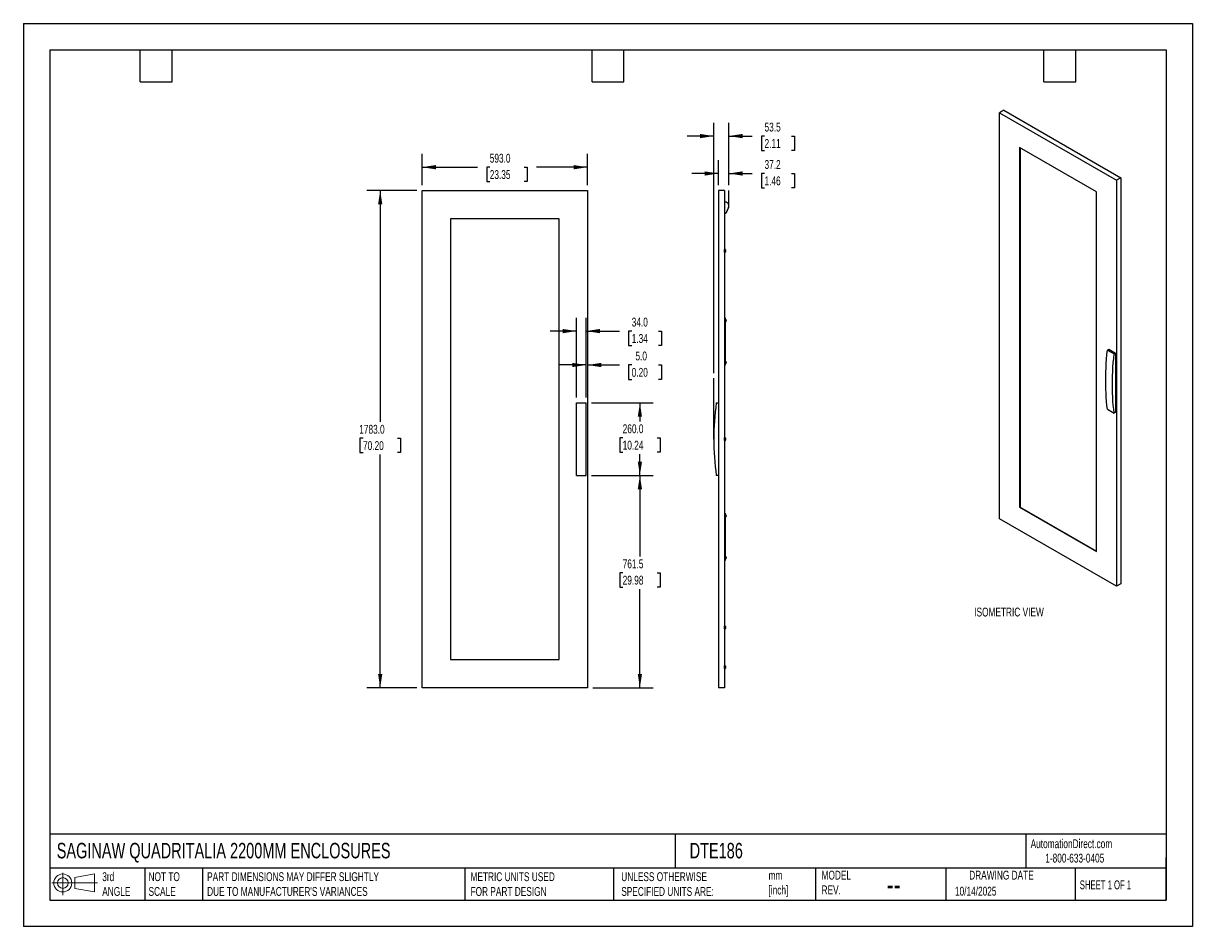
# Model space of a CAD drawing. Header units: millimetres. Extents: x 0 to 4191, y 0 to 3239.
import ezdxf

# ---------------------------------------------------------------- set-up
doc = ezdxf.new("R2010")
doc.units = ezdxf.units.MM
doc.header["$LTSCALE"] = 15
doc.layers.add('DIMENSIONS', color=140, linetype='Continuous', lineweight=25)
doc.layers.add('TEXT', color=140, linetype='Continuous', lineweight=25)
doc.styles.add('SLDTEXTSTYLE0', font='TXT', dxfattribs={"width": 0.7})
doc.styles.add('SLDTEXTSTYLE1', font='TXT', dxfattribs={"width": 0.65})
doc.dimstyles.new('SLDDIMSTYLE0', dxfattribs={"dimtxt": 32.370117, "dimasz": 49.53, "dimexe": 0, "dimexo": 0.0625, "dimgap": 8.092529, "dimtad": 0, "dimtih": 1, "dimtoh": 1, "dimdec": 1, "dimrnd": 1e-09, "dimzin": 4, "dimdsep": 46, "dimtxsty": 'SLDTEXTSTYLE0', "dimsah": 1, "dimcen": 0.09, "dimadec": 0, "dimazin": 1, "dimtfac": 1, "dimtdec": 1, "dimtofl": 0, "dimtmove": 0, "dimatfit": 3, "dimfxl": 0, "dimfrac": 2, "dimtolj": 1, "dimtzin": 12, "dimarcsym": 0})
doc.dimstyles.new('SLDDIMSTYLE1', dxfattribs={"dimtxt": 32.370117, "dimasz": 49.53, "dimexe": 0, "dimexo": 0.0625, "dimgap": 8.092529, "dimtad": 0, "dimtih": 1, "dimtoh": 1, "dimdec": 1, "dimrnd": 1e-09, "dimzin": 4, "dimdsep": 46, "dimtxsty": 'SLDTEXTSTYLE0', "dimsah": 1, "dimcen": 0.09, "dimadec": 0, "dimazin": 1, "dimtfac": 1, "dimtdec": 1, "dimtmove": 0, "dimatfit": 0, "dimfxl": 0, "dimfrac": 2, "dimtolj": 1, "dimtzin": 12, "dimarcsym": 0})
doc.dimstyles.new('SLDDIMSTYLE2', dxfattribs={"dimtxt": 32.370117, "dimasz": 49.53, "dimexe": 0, "dimexo": 0.0625, "dimgap": 8.092529, "dimtad": 0, "dimtih": 1, "dimtoh": 1, "dimdec": 1, "dimrnd": 1e-09, "dimzin": 12, "dimdsep": 46, "dimtxsty": 'SLDTEXTSTYLE0', "dimsah": 1, "dimcen": 0.09, "dimadec": 0, "dimazin": 3, "dimtfac": 1, "dimtdec": 1, "dimtofl": 0, "dimtmove": 0, "dimatfit": 3, "dimfxl": 0, "dimfrac": 2, "dimtolj": 1, "dimtzin": 12, "dimarcsym": 0})
doc.dimstyles.new('SLDDIMSTYLE3', dxfattribs={"dimtxt": 32.370117, "dimasz": 49.53, "dimexe": 0, "dimexo": 0.0625, "dimgap": 8.092529, "dimtad": 0, "dimtih": 1, "dimtoh": 1, "dimdec": 1, "dimrnd": 1e-09, "dimzin": 12, "dimdsep": 46, "dimtxsty": 'SLDTEXTSTYLE0', "dimsah": 1, "dimcen": 0.09, "dimadec": 0, "dimazin": 3, "dimtfac": 1, "dimtdec": 1, "dimtmove": 0, "dimatfit": 0, "dimfxl": 0, "dimfrac": 2, "dimtolj": 1, "dimtzin": 12, "dimarcsym": 0})

# ---------------------------------------------------------------- blocks, each defined once
blk = doc.blocks.new('Block11')
at = {"color": 7, "linetype": 'Continuous', "lineweight": 18}
for p, q in [((0, 43.2), (163.1, 43.2)), ((38.8, 79.7), (38.8, 0)), ((82.2, 62.5), (152.6, 75.5)), ((82.2, 23.9), (82.2, 62.5)), ((152.6, 75.5), (152.6, 11)), ((82.2, 23.9), (152.6, 11))]:
    blk.add_line(p, q, dxfattribs=at)
for radius in [32.3, 19.3]:
    blk.add_circle((38.8, 43.2), radius, dxfattribs=at)
blk = doc.blocks.new('Block12')
at = {"color": 7, "linetype": 'Continuous'}
blk.add_blockref('Block11', (0, 0), dxfattribs=at)
blk = doc.blocks.new('_D')
at = {"layer": 'DIMENSIONS'}
for p, q in [((1429, 2658.3), (1429, 2770.5)), ((2022, 2658.3), (2022, 2770.5)), ((1429, 2722.9), (1627.8, 2722.9)), ((1671.7, 2722.9), (1660.8, 2722.9)), ((1660.8, 2722.9), (1660.8, 2671.4)), ((1794.8, 2722.9), (1805.7, 2722.9)), ((1805.7, 2722.9), (1805.7, 2671.4)), ((2022, 2722.9), (1838.7, 2722.9)), ((1660.8, 2671.4), (1671.7, 2671.4)), ((1805.7, 2671.4), (1794.8, 2671.4))]:
    blk.add_line(p, q, dxfattribs=at)
for points in [[(1429, 2722.9), (1478.5, 2715.2), (1478.5, 2730.5)], [(2022, 2722.9), (1972.5, 2730.5), (1972.5, 2715.2)]]:
    blk.add_solid(points, dxfattribs=at)
at = {"layer": 'DIMENSIONS', "char_height": 31.75, "attachment_point": 1, "style": 'SLDTEXTSTYLE0'}
for s, insert in [('593.0', (1671.7, 2771)), ('23.35', (1671.7, 2712.3))]:
    blk.add_mtext(s, dxfattribs=dict(at, insert=insert))
blk = doc.blocks.new('_D_1')
at = {"layer": 'DIMENSIONS'}
for p, q in [((1410, 2639.3), (1231.4, 2639.3)), ((1279, 2639.3), (1279, 1809.7)), ((1217.5, 1751), (1206.6, 1751)), ((1206.6, 1751), (1206.6, 1699.5)), ((1340.6, 1751), (1351.4, 1751)), ((1351.4, 1751), (1351.4, 1699.5)), ((1206.6, 1699.5), (1217.5, 1699.5)), ((1279, 856.3), (1279, 1692.3)), ((1351.4, 1699.5), (1340.6, 1699.5)), ((1410, 856.3), (1231.4, 856.3))]:
    blk.add_line(p, q, dxfattribs=at)
for points in [[(1279, 2639.3), (1271.4, 2589.8), (1286.6, 2589.8)], [(1279, 856.3), (1286.6, 905.8), (1271.4, 905.8)]]:
    blk.add_solid(points, dxfattribs=at)
at = {"layer": 'DIMENSIONS', "char_height": 31.75, "attachment_point": 1, "style": 'SLDTEXTSTYLE0'}
for s, insert in [('1783.0', (1204, 1799.1)), ('70.20', (1217.5, 1740.5))]:
    blk.add_mtext(s, dxfattribs=dict(at, insert=insert))
blk = doc.blocks.new('_D_2')
at = {"layer": 'DIMENSIONS'}
for p, q in [((2017, 1896.8), (2017, 2061.3)), ((2017, 2013.7), (1921.8, 2013.7)), ((2022, 2013.7), (2136.6, 2013.7)), ((2180.5, 2013.7), (2169.6, 2013.7)), ((2169.6, 2013.7), (2169.6, 1962.2)), ((2276.7, 2013.7), (2287.5, 2013.7)), ((2287.5, 2013.7), (2287.5, 1962.2)), ((2169.6, 1962.2), (2180.5, 1962.2)), ((2287.5, 1962.2), (2276.7, 1962.2))]:
    blk.add_line(p, q, dxfattribs=at)
for points in [[(2017, 2013.7), (1967.5, 2021.3), (1967.5, 2006.1)], [(2022, 2013.7), (2071.5, 2006.1), (2071.5, 2021.3)]]:
    blk.add_solid(points, dxfattribs=at)
at = {"layer": 'DIMENSIONS', "char_height": 31.75, "attachment_point": 1, "style": 'SLDTEXTSTYLE0'}
for s, insert in [('5.0', (2193.9, 2061.9)), ('0.20', (2180.5, 2003.2))]:
    blk.add_mtext(s, dxfattribs=dict(at, insert=insert))
blk = doc.blocks.new('_D_3')
at = {"layer": 'DIMENSIONS'}
for p, q in [((1983, 1896.8), (1983, 2182.9)), ((2017, 1896.8), (2017, 2182.9)), ((1983, 2135.3), (1887.8, 2135.3)), ((2017, 2135.3), (2136.6, 2135.3)), ((2180.5, 2135.3), (2169.6, 2135.3)), ((2169.6, 2135.3), (2169.6, 2083.8)), ((2276.7, 2135.3), (2287.5, 2135.3)), ((2287.5, 2135.3), (2287.5, 2083.8)), ((2169.6, 2083.8), (2180.5, 2083.8)), ((2287.5, 2083.8), (2276.7, 2083.8))]:
    blk.add_line(p, q, dxfattribs=at)
for points in [[(1983, 2135.3), (1933.5, 2142.9), (1933.5, 2127.6)], [(2017, 2135.3), (2066.5, 2127.6), (2066.5, 2142.9)]]:
    blk.add_solid(points, dxfattribs=at)
at = {"layer": 'DIMENSIONS', "char_height": 31.75, "attachment_point": 1, "style": 'SLDTEXTSTYLE0'}
for s, insert in [('34.0', (2180.5, 2183.4)), ('1.34', (2180.5, 2124.7))]:
    blk.add_mtext(s, dxfattribs=dict(at, insert=insert))
blk = doc.blocks.new('_D_4')
at = {"layer": 'DIMENSIONS'}
for p, q in [((2036.1, 1877.8), (2257.4, 1877.8)), ((2209.8, 1877.8), (2209.8, 1811.4)), ((2148.2, 1752.7), (2137.4, 1752.7)), ((2137.4, 1752.7), (2137.4, 1701.2)), ((2271.4, 1752.7), (2282.2, 1752.7)), ((2282.2, 1752.7), (2282.2, 1701.2)), ((2137.4, 1701.2), (2148.2, 1701.2)), ((2209.8, 1617.8), (2209.8, 1694)), ((2282.2, 1701.2), (2271.4, 1701.2)), ((2036.1, 1617.8), (2257.4, 1617.8))]:
    blk.add_line(p, q, dxfattribs=at)
for points in [[(2209.8, 1877.8), (2202.2, 1828.3), (2217.4, 1828.3)], [(2209.8, 1617.8), (2217.4, 1667.3), (2202.2, 1667.3)]]:
    blk.add_solid(points, dxfattribs=at)
at = {"layer": 'DIMENSIONS', "char_height": 31.75, "attachment_point": 1, "style": 'SLDTEXTSTYLE0'}
for s, insert in [('260.0', (2148.2, 1800.9)), ('10.24', (2148.2, 1742.2))]:
    blk.add_mtext(s, dxfattribs=dict(at, insert=insert))
blk = doc.blocks.new('_D_5')
at = {"layer": 'DIMENSIONS'}
for p, q in [((2036.1, 1617.8), (2257.4, 1617.8)), ((2209.8, 1617.8), (2209.8, 1327.2)), ((2148.2, 1268.5), (2137.4, 1268.5)), ((2137.4, 1268.5), (2137.4, 1217.1)), ((2271.4, 1268.5), (2282.2, 1268.5)), ((2282.2, 1268.5), (2282.2, 1217.1)), ((2137.4, 1217.1), (2148.2, 1217.1)), ((2282.2, 1217.1), (2271.4, 1217.1)), ((2209.8, 856.3), (2209.8, 1209.8)), ((2041.1, 856.3), (2257.4, 856.3))]:
    blk.add_line(p, q, dxfattribs=at)
for points in [[(2209.8, 1617.8), (2202.2, 1568.3), (2217.4, 1568.3)], [(2209.8, 856.3), (2217.4, 905.8), (2202.2, 905.8)]]:
    blk.add_solid(points, dxfattribs=at)
at = {"layer": 'DIMENSIONS', "char_height": 31.75, "attachment_point": 1, "style": 'SLDTEXTSTYLE0'}
for s, insert in [('761.5', (2148.2, 1316.7)), ('29.98', (2148.2, 1258))]:
    blk.add_mtext(s, dxfattribs=dict(at, insert=insert))
blk = doc.blocks.new('_D_6')
at = {"layer": 'DIMENSIONS'}
for p, q in [((2474.9, 1985), (2474.9, 2882.1)), ((2528.4, 2658.3), (2528.4, 2882.1)), ((2474.9, 2834.5), (2379.6, 2834.5)), ((2528.4, 2834.5), (2612.7, 2834.5)), ((2656.6, 2834.5), (2645.7, 2834.5)), ((2645.7, 2834.5), (2645.7, 2783)), ((2752.8, 2834.5), (2763.6, 2834.5)), ((2763.6, 2834.5), (2763.6, 2783)), ((2645.7, 2783), (2656.6, 2783)), ((2763.6, 2783), (2752.8, 2783))]:
    blk.add_line(p, q, dxfattribs=at)
for points in [[(2474.9, 2834.5), (2425.4, 2842.1), (2425.4, 2826.8)], [(2528.4, 2834.5), (2577.9, 2826.8), (2577.9, 2842.1)]]:
    blk.add_solid(points, dxfattribs=at)
at = {"layer": 'DIMENSIONS', "char_height": 31.75, "attachment_point": 1, "style": 'SLDTEXTSTYLE0'}
for s, insert in [('53.5', (2656.6, 2882.6)), ('2.11', (2656.6, 2823.9))]:
    blk.add_mtext(s, dxfattribs=dict(at, insert=insert))
blk = doc.blocks.new('_D_7')
at = {"layer": 'DIMENSIONS'}
for p, q in [((2491.2, 2658.3), (2491.2, 2747.9)), ((2528.4, 2658.3), (2528.4, 2747.9)), ((2491.2, 2700.3), (2396, 2700.3)), ((2528.4, 2700.3), (2612.7, 2700.3)), ((2656.6, 2700.3), (2645.7, 2700.3)), ((2645.7, 2700.3), (2645.7, 2648.9)), ((2752.8, 2700.3), (2763.6, 2700.3)), ((2763.6, 2700.3), (2763.6, 2648.9)), ((2645.7, 2648.9), (2656.6, 2648.9)), ((2763.6, 2648.9), (2752.8, 2648.9))]:
    blk.add_line(p, q, dxfattribs=at)
for points in [[(2491.2, 2700.3), (2441.7, 2707.9), (2441.7, 2692.7)], [(2528.4, 2700.3), (2577.9, 2692.7), (2577.9, 2707.9)]]:
    blk.add_solid(points, dxfattribs=at)
at = {"layer": 'DIMENSIONS', "char_height": 31.75, "attachment_point": 1, "style": 'SLDTEXTSTYLE0'}
for s, insert in [('37.2', (2656.6, 2748.5)), ('1.46', (2656.6, 2689.8))]:
    blk.add_mtext(s, dxfattribs=dict(at, insert=insert))

msp = doc.modelspace()

# ---------------------------------------------------------------- linework, layer by layer
at = {"color": 7, "linetype": 'Continuous'}
for p, q in [((0.04, 3238.54), (0.04, 0.04)), ((0.04, 3238.54), (4191.04, 3238.54)), ((4191.04, 3238.54), (4191.04, 0.04)), ((4191.04, 0.04), (0.04, 0.04))]:
    msp.add_line(p, q, dxfattribs=at)
for p, q in [((3514.84, 2927.15), (3499.28, 2918.17)), ((3499.28, 1462.28), (3499.28, 2918.17)), ((3499.28, 2918.17), (3918.6, 2676.11)), ((3514.84, 2927.15), (3934.16, 2685.09)), ((3846.83, 2634.66), (3571.06, 2793.86)), ((3571.06, 2793.86), (3571.06, 1503.73)), ((3572.47, 2793.05), (3572.47, 1504.54)), ((3934.16, 2685.09), (3918.6, 2676.11)), ((3934.16, 2685.09), (3934.16, 1229.2)), ((3918.6, 2676.11), (3918.6, 1220.22)), ((1429.01, 856.29), (1429.01, 2639.29)), ((1429.01, 2639.29), (2022.01, 2639.29)), ((2022.01, 2639.29), (2022.01, 856.29)), ((2491.21, 2639.29), (2491.21, 856.29)), ((2513.21, 2639.29), (2491.21, 2639.29)), ((2513.21, 2639.29), (2513.21, 856.29)), ((3846.83, 1344.53), (3846.83, 2634.66)), ((2513.21, 2598.29), (2518.94, 2598.29)), ((2527.28, 2578.61), (2518.21, 2556.29)), ((2521.53, 2562.93), (2521.53, 2562.87)), ((2521.65, 2564.75), (2521.96, 2564.7)), ((1920.51, 2537.79), (1530.51, 2537.79)), ((1530.51, 2537.79), (1530.51, 957.79)), ((1920.51, 957.79), (1920.51, 2537.79)), ((2518.21, 2556.29), (2513.21, 2556.29)), ((2513.66, 2427.79), (2513.21, 2427.79)), ((2513.21, 2427.79), (2516.21, 2427.79)), ((2513.66, 2427.79), (2515.77, 2427.79)), ((2513.66, 2422.79), (2515.77, 2422.79)), ((2513.66, 2417.79), (2515.77, 2417.79)), ((2516.21, 2427.79), (2515.77, 2427.79)), ((2516.21, 2425.45), (2516.21, 2427.79)), ((2516.21, 2427.79), (2516.21, 2427.79)), ((2516.21, 2427.79), (2516.21, 2427.79)), ((2516.21, 2425.45), (2516.21, 2425.12)), ((2516.21, 2420.45), (2516.21, 2425.12)), ((2516.21, 2420.45), (2516.21, 2420.12)), ((2516.21, 2417.79), (2516.21, 2420.12)), ((2515.21, 2182.79), (2513.21, 2182.79)), ((2515.21, 2182.79), (2515.21, 2012.79)), ((2516.51, 2177.79), (2515.21, 2177.79)), ((2515.21, 2167.79), (2516.51, 2167.79)), ((2516.51, 2167.79), (2516.51, 2177.79)), ((2518.53, 2175.2), (2518.53, 2175.15)), ((2518.96, 2173.38), (2518.53, 2173.3)), ((2518.53, 2173.3), (2518.53, 2172.27)), ((2518.53, 2172.27), (2518.96, 2172.2)), ((2518.53, 2170.43), (2518.53, 2170.37)), ((3885.72, 2067.17), (3891.02, 2070.23)), ((3885.72, 2067.17), (3909.76, 2053.29)), ((3891.02, 2070.23), (3915.06, 2056.35)), ((3909.76, 2053.29), (3915.06, 2056.35)), ((3915.06, 2056.35), (3915.06, 1844.05)), ((2515.21, 2012.79), (2513.21, 2012.79)), ((2516.51, 2027.79), (2515.21, 2027.79)), ((2515.21, 2017.79), (2516.51, 2017.79)), ((2516.51, 2017.79), (2516.51, 2027.79)), ((2518.53, 2025.2), (2518.53, 2025.15)), ((2518.96, 2023.38), (2518.53, 2023.3)), ((2518.53, 2023.3), (2518.53, 2022.27)), ((2518.53, 2022.27), (2518.96, 2022.2)), ((2518.53, 2020.43), (2518.53, 2020.37)), ((1983.01, 1617.79), (1983.01, 1877.79)), ((1983.01, 1877.79), (2017.01, 1877.79)), ((2017.01, 1617.79), (2017.01, 1877.79)), ((2483.71, 1877.79), (2491.21, 1877.79)), ((3885.72, 1854.87), (3909.76, 1840.99)), ((3915.06, 1844.05), (3909.76, 1840.99)), ((2513.66, 1752.79), (2513.21, 1752.79)), ((2513.21, 1752.79), (2516.21, 1752.79)), ((2513.66, 1752.79), (2515.77, 1752.79)), ((2513.66, 1747.79), (2515.77, 1747.79)), ((2513.66, 1742.79), (2515.77, 1742.79)), ((2516.21, 1752.79), (2515.77, 1752.79)), ((2516.21, 1750.45), (2516.21, 1752.79)), ((2516.21, 1752.79), (2516.21, 1752.79)), ((2516.21, 1752.79), (2516.21, 1752.79)), ((2516.21, 1750.45), (2516.21, 1750.12)), ((2516.21, 1745.45), (2516.21, 1750.12)), ((2516.21, 1745.45), (2516.21, 1745.12)), ((2516.21, 1742.79), (2516.21, 1745.12)), ((1983.01, 1617.79), (2017.01, 1617.79)), ((2491.21, 1617.79), (2483.71, 1617.79)), ((2515.21, 1482.79), (2513.21, 1482.79)), ((2515.21, 1482.79), (2515.21, 1312.79)), ((2516.51, 1477.79), (2515.21, 1477.79)), ((2515.21, 1467.79), (2516.51, 1467.79)), ((2516.51, 1467.79), (2516.51, 1477.79)), ((2518.53, 1475.2), (2518.53, 1475.15)), ((2518.96, 1473.38), (2518.53, 1473.3)), ((2518.53, 1473.3), (2518.53, 1472.27)), ((2518.53, 1472.27), (2518.96, 1472.2)), ((2518.53, 1470.43), (2518.53, 1470.37)), ((3571.06, 1503.73), (3572.47, 1504.54)), ((3571.06, 1503.73), (3846.83, 1344.53)), ((3572.47, 1504.54), (3846.83, 1346.16)), ((3918.6, 1220.22), (3499.28, 1462.28)), ((2515.21, 1312.79), (2513.21, 1312.79)), ((2516.51, 1327.79), (2515.21, 1327.79)), ((2515.21, 1317.79), (2516.51, 1317.79)), ((2516.51, 1317.79), (2516.51, 1327.79)), ((2518.53, 1325.2), (2518.53, 1325.15)), ((2518.96, 1323.38), (2518.53, 1323.3)), ((2518.53, 1323.3), (2518.53, 1322.27)), ((2518.53, 1322.27), (2518.96, 1322.2)), ((2518.53, 1320.43), (2518.53, 1320.37)), ((3934.16, 1229.2), (3918.6, 1220.22)), ((2513.66, 1077.79), (2513.21, 1077.79)), ((2513.21, 1077.79), (2516.21, 1077.79)), ((2513.66, 1077.79), (2515.77, 1077.79)), ((2513.66, 1072.79), (2515.77, 1072.79)), ((2513.66, 1067.79), (2515.77, 1067.79)), ((2516.21, 1077.79), (2515.77, 1077.79)), ((2516.21, 1075.45), (2516.21, 1077.79)), ((2516.21, 1077.79), (2516.21, 1077.79)), ((2516.21, 1077.79), (2516.21, 1077.79)), ((2516.21, 1075.45), (2516.21, 1075.12)), ((2516.21, 1070.45), (2516.21, 1075.12)), ((2516.21, 1070.45), (2516.21, 1070.12)), ((2516.21, 1067.79), (2516.21, 1070.12)), ((1530.51, 957.79), (1920.51, 957.79)), ((2513.66, 935.29), (2513.21, 935.29)), ((2513.21, 935.29), (2516.21, 935.29)), ((2513.66, 935.29), (2515.77, 935.29)), ((2513.66, 930.29), (2515.77, 930.29)), ((2513.66, 925.29), (2515.77, 925.29)), ((2516.21, 935.29), (2515.77, 935.29)), ((2516.21, 932.95), (2516.21, 935.29)), ((2516.21, 935.29), (2516.21, 935.29)), ((2516.21, 935.29), (2516.21, 935.29)), ((2516.21, 932.95), (2516.21, 932.62)), ((2516.21, 927.95), (2516.21, 932.62)), ((2516.21, 927.95), (2516.21, 927.62)), ((2516.21, 925.29), (2516.21, 927.62)), ((2022.01, 856.29), (1429.01, 856.29)), ((2513.21, 856.29), (2491.21, 856.29))]:
    msp.add_line(p, q)
at = {"flags": 128}
for points in [[(3885.72, 1854.87), (3884.07, 1869.01), (3882.67, 1883.32), (3881.52, 1897.82), (3880.63, 1912.48), (3879.99, 1927.3), (3879.61, 1942.29), (3879.48, 1957.42), (3879.61, 1972.71), (3879.99, 1988.13), (3880.63, 2003.69), (3881.52, 2019.38), (3882.67, 2035.19), (3884.07, 2051.13), (3885.72, 2067.17)], [(3909.76, 1840.99), (3908.11, 1855.13), (3906.71, 1869.45), (3905.56, 1883.94), (3904.67, 1898.6), (3904.04, 1913.42), (3903.65, 1928.41), (3903.53, 1943.54), (3903.65, 1958.83), (3904.04, 1974.25), (3904.67, 1989.81), (3905.56, 2005.5), (3906.71, 2021.32), (3908.11, 2037.25), (3909.76, 2053.29)]]:
    msp.add_lwpolyline(points, dxfattribs=at)
for centre, radius, start, end in [((2513.3, 2584.29), 15.09, 337.87989, 68.07956), ((2515.76, 2565.29), 6.25, 312.75422, 337.27482), ((2515.68, 2565.29), 6.31, 338.06651, 354.6545), ((2512.76, 2172.79), 6.25, 22.72518, 53.1301), ((2512.76, 2172.79), 6.25, 306.8699, 337.27482), ((2512.68, 2172.79), 6.31, 5.3455, 21.93349), ((2512.68, 2172.79), 6.31, 338.06651, 354.6545), ((2512.76, 2022.79), 6.25, 22.72518, 53.1301), ((2512.76, 2022.79), 6.25, 306.8699, 337.27482), ((2512.68, 2022.79), 6.31, 5.3455, 21.93349), ((2512.68, 2022.79), 6.31, 338.06651, 354.6545), ((3437.76, 1747.79), 962.86, 172.24054, 187.75946), ((2512.76, 1472.79), 6.25, 22.72518, 53.1301), ((2512.76, 1472.79), 6.25, 306.8699, 337.27482), ((2512.68, 1472.79), 6.31, 5.3455, 21.93349), ((2512.68, 1472.79), 6.31, 338.06651, 354.6545), ((2512.76, 1322.79), 6.25, 22.72518, 53.1301), ((2512.76, 1322.79), 6.25, 306.8699, 337.27482), ((2512.68, 1322.79), 6.31, 5.3455, 21.93349), ((2512.68, 1322.79), 6.31, 338.06651, 354.6545)]:
    msp.add_arc(centre, radius, start, end)
for points, knots in [([(2513.21, 2425.45), (2513.22, 2425.53), (2513.22, 2425.68), (2513.24, 2425.92), (2513.27, 2426.15), (2513.3, 2426.39), (2513.37, 2426.74), (2513.47, 2427.21), (2513.6, 2427.59), (2513.66, 2427.79)], [0, 0, 0, 0, 0.0990464, 0.1979453, 0.2973394, 0.3978469, 0.5000532, 0.7455085, 1, 1, 1, 1]), ([(2513.66, 2422.79), (2513.63, 2422.88), (2513.56, 2423.08), (2513.48, 2423.37), (2513.41, 2423.66), (2513.34, 2423.98), (2513.28, 2424.34), (2513.23, 2424.73), (2513.22, 2424.99), (2513.21, 2425.12)], [0, 0, 0, 0, 0.1290924, 0.2552791, 0.3791502, 0.5013744, 0.6701193, 0.8353846, 1, 1, 1, 1]), ([(2513.21, 2420.45), (2513.22, 2420.53), (2513.22, 2420.68), (2513.24, 2420.92), (2513.27, 2421.15), (2513.3, 2421.39), (2513.37, 2421.74), (2513.47, 2422.21), (2513.6, 2422.59), (2513.66, 2422.79)], [0, 0, 0, 0, 0.0990454, 0.1979433, 0.2973366, 0.3978437, 0.5000501, 0.7455058, 1, 1, 1, 1]), ([(2513.66, 2417.79), (2513.63, 2417.89), (2513.56, 2418.08), (2513.48, 2418.37), (2513.41, 2418.66), (2513.34, 2418.98), (2513.28, 2419.34), (2513.23, 2419.73), (2513.22, 2419.99), (2513.21, 2420.12)], [0, 0, 0, 0, 0.129089, 0.2552748, 0.3791475, 0.5013754, 0.670118, 0.8353838, 1, 1, 1, 1]), ([(2515.77, 2427.79), (2515.8, 2427.69), (2515.86, 2427.49), (2515.95, 2427.2), (2516.02, 2426.91), (2516.09, 2426.59), (2516.15, 2426.23), (2516.2, 2425.84), (2516.21, 2425.58), (2516.21, 2425.45)], [0, 0, 0, 0, 0.12909131, 0.25527776, 0.37914932, 0.50137469, 0.67011878, 0.83538427, 1, 1, 1, 1]), ([(2516.21, 2425.12), (2516.21, 2425.05), (2516.2, 2424.89), (2516.19, 2424.65), (2516.16, 2424.42), (2516.12, 2424.18), (2516.06, 2423.83), (2515.95, 2423.36), (2515.83, 2422.98), (2515.77, 2422.79)], [0, 0, 0, 0, 0.099046, 0.1979445, 0.2973382, 0.3978457, 0.5000524, 0.7455068, 1, 1, 1, 1]), ([(2515.77, 2422.79), (2515.8, 2422.69), (2515.86, 2422.49), (2515.95, 2422.2), (2516.02, 2421.91), (2516.09, 2421.59), (2516.15, 2421.23), (2516.2, 2420.84), (2516.21, 2420.58), (2516.21, 2420.45)], [0, 0, 0, 0, 0.1290923, 0.255279, 0.3791502, 0.5013746, 0.6701195, 0.8353847, 1, 1, 1, 1]), ([(2516.21, 2420.12), (2516.21, 2420.05), (2516.2, 2419.89), (2516.19, 2419.66), (2516.16, 2419.42), (2516.12, 2419.18), (2516.06, 2418.83), (2515.95, 2418.36), (2515.83, 2417.98), (2515.77, 2417.79)], [0, 0, 0, 0, 0.09904655, 0.19794594, 0.29734029, 0.39784741, 0.50005246, 0.74551137, 1, 1, 1, 1]), ([(2513.21, 1750.45), (2513.22, 1750.53), (2513.22, 1750.68), (2513.24, 1750.92), (2513.27, 1751.15), (2513.3, 1751.39), (2513.37, 1751.74), (2513.47, 1752.21), (2513.6, 1752.59), (2513.66, 1752.79)], [0, 0, 0, 0, 0.0990464, 0.1979453, 0.2973394, 0.3978469, 0.5000532, 0.7455085, 1, 1, 1, 1]), ([(2513.66, 1747.79), (2513.63, 1747.88), (2513.56, 1748.08), (2513.48, 1748.37), (2513.41, 1748.66), (2513.34, 1748.98), (2513.28, 1749.34), (2513.23, 1749.73), (2513.22, 1749.99), (2513.21, 1750.12)], [0, 0, 0, 0, 0.1290924, 0.2552791, 0.3791502, 0.5013744, 0.6701193, 0.8353846, 1, 1, 1, 1]), ([(2513.21, 1745.45), (2513.22, 1745.53), (2513.22, 1745.68), (2513.24, 1745.92), (2513.27, 1746.15), (2513.3, 1746.39), (2513.37, 1746.74), (2513.47, 1747.21), (2513.6, 1747.59), (2513.66, 1747.79)], [0, 0, 0, 0, 0.0990454, 0.1979433, 0.2973366, 0.3978437, 0.5000501, 0.7455058, 1, 1, 1, 1]), ([(2513.66, 1742.79), (2513.63, 1742.89), (2513.56, 1743.08), (2513.48, 1743.37), (2513.41, 1743.66), (2513.34, 1743.98), (2513.28, 1744.34), (2513.23, 1744.73), (2513.22, 1744.99), (2513.21, 1745.12)], [0, 0, 0, 0, 0.129089, 0.2552748, 0.3791475, 0.5013754, 0.670118, 0.8353838, 1, 1, 1, 1]), ([(2515.77, 1752.79), (2515.8, 1752.69), (2515.86, 1752.49), (2515.95, 1752.2), (2516.02, 1751.91), (2516.09, 1751.59), (2516.15, 1751.23), (2516.2, 1750.84), (2516.21, 1750.58), (2516.21, 1750.45)], [0, 0, 0, 0, 0.1290913, 0.2552778, 0.3791493, 0.5013747, 0.6701188, 0.8353843, 1, 1, 1, 1]), ([(2516.21, 1750.12), (2516.21, 1750.05), (2516.2, 1749.89), (2516.19, 1749.65), (2516.16, 1749.42), (2516.12, 1749.18), (2516.06, 1748.83), (2515.95, 1748.36), (2515.83, 1747.98), (2515.77, 1747.79)], [0, 0, 0, 0, 0.099046, 0.1979445, 0.2973382, 0.3978457, 0.5000524, 0.7455068, 1, 1, 1, 1]), ([(2515.77, 1747.79), (2515.8, 1747.69), (2515.86, 1747.49), (2515.95, 1747.2), (2516.02, 1746.91), (2516.09, 1746.59), (2516.15, 1746.23), (2516.2, 1745.84), (2516.21, 1745.58), (2516.21, 1745.45)], [0, 0, 0, 0, 0.1290923, 0.255279, 0.3791502, 0.5013746, 0.6701195, 0.8353847, 1, 1, 1, 1]), ([(2516.21, 1745.12), (2516.21, 1745.05), (2516.2, 1744.89), (2516.19, 1744.66), (2516.16, 1744.42), (2516.12, 1744.18), (2516.06, 1743.83), (2515.95, 1743.36), (2515.83, 1742.98), (2515.77, 1742.79)], [0, 0, 0, 0, 0.0990466, 0.1979459, 0.2973403, 0.3978474, 0.5000525, 0.7455114, 1, 1, 1, 1]), ([(2513.21, 1075.45), (2513.22, 1075.53), (2513.22, 1075.68), (2513.24, 1075.92), (2513.27, 1076.15), (2513.3, 1076.39), (2513.37, 1076.74), (2513.47, 1077.21), (2513.6, 1077.59), (2513.66, 1077.79)], [0, 0, 0, 0, 0.0990464, 0.1979453, 0.2973394, 0.3978469, 0.5000532, 0.7455085, 1, 1, 1, 1]), ([(2513.66, 1072.79), (2513.63, 1072.88), (2513.56, 1073.08), (2513.48, 1073.37), (2513.41, 1073.66), (2513.34, 1073.98), (2513.28, 1074.34), (2513.23, 1074.73), (2513.22, 1074.99), (2513.21, 1075.12)], [0, 0, 0, 0, 0.1290924, 0.2552791, 0.3791502, 0.5013744, 0.6701193, 0.8353846, 1, 1, 1, 1]), ([(2513.21, 1070.45), (2513.22, 1070.53), (2513.22, 1070.68), (2513.24, 1070.92), (2513.27, 1071.15), (2513.3, 1071.39), (2513.37, 1071.74), (2513.47, 1072.21), (2513.6, 1072.59), (2513.66, 1072.79)], [0, 0, 0, 0, 0.0990454, 0.1979433, 0.2973366, 0.3978437, 0.5000501, 0.7455058, 1, 1, 1, 1]), ([(2513.66, 1067.79), (2513.63, 1067.89), (2513.56, 1068.08), (2513.48, 1068.37), (2513.41, 1068.66), (2513.34, 1068.98), (2513.28, 1069.34), (2513.23, 1069.73), (2513.22, 1069.99), (2513.21, 1070.12)], [0, 0, 0, 0, 0.12908897, 0.25527485, 0.37914748, 0.50137535, 0.67011796, 0.83538384, 1, 1, 1, 1]), ([(2515.77, 1077.79), (2515.8, 1077.69), (2515.86, 1077.49), (2515.95, 1077.2), (2516.02, 1076.91), (2516.09, 1076.59), (2516.15, 1076.23), (2516.2, 1075.84), (2516.21, 1075.58), (2516.21, 1075.45)], [0, 0, 0, 0, 0.1290913, 0.2552778, 0.3791493, 0.5013747, 0.6701188, 0.8353843, 1, 1, 1, 1]), ([(2516.21, 1075.12), (2516.21, 1075.05), (2516.2, 1074.89), (2516.19, 1074.65), (2516.16, 1074.42), (2516.12, 1074.18), (2516.06, 1073.83), (2515.95, 1073.36), (2515.83, 1072.98), (2515.77, 1072.79)], [0, 0, 0, 0, 0.09904599, 0.19794449, 0.29733825, 0.39784567, 0.50005243, 0.74550677, 1, 1, 1, 1]), ([(2515.77, 1072.79), (2515.8, 1072.69), (2515.86, 1072.49), (2515.95, 1072.2), (2516.02, 1071.91), (2516.09, 1071.59), (2516.15, 1071.23), (2516.2, 1070.84), (2516.21, 1070.58), (2516.21, 1070.45)], [0, 0, 0, 0, 0.1290923, 0.255279, 0.3791502, 0.5013746, 0.6701195, 0.8353847, 1, 1, 1, 1]), ([(2516.21, 1070.12), (2516.21, 1070.05), (2516.2, 1069.89), (2516.19, 1069.66), (2516.16, 1069.42), (2516.12, 1069.18), (2516.06, 1068.83), (2515.95, 1068.36), (2515.83, 1067.98), (2515.77, 1067.79)], [0, 0, 0, 0, 0.0990466, 0.1979459, 0.2973403, 0.3978474, 0.5000525, 0.7455114, 1, 1, 1, 1]), ([(2513.21, 932.95), (2513.22, 933.03), (2513.22, 933.18), (2513.24, 933.42), (2513.27, 933.65), (2513.3, 933.89), (2513.37, 934.24), (2513.47, 934.71), (2513.6, 935.09), (2513.66, 935.29)], [0, 0, 0, 0, 0.0990464, 0.1979453, 0.2973394, 0.3978469, 0.5000532, 0.7455085, 1, 1, 1, 1]), ([(2513.66, 930.29), (2513.63, 930.38), (2513.56, 930.58), (2513.48, 930.87), (2513.41, 931.16), (2513.34, 931.48), (2513.28, 931.84), (2513.23, 932.23), (2513.22, 932.49), (2513.21, 932.62)], [0, 0, 0, 0, 0.12909239, 0.25527911, 0.37915018, 0.50137444, 0.67011926, 0.83538455, 1, 1, 1, 1]), ([(2513.21, 927.95), (2513.22, 928.03), (2513.22, 928.18), (2513.24, 928.42), (2513.27, 928.65), (2513.3, 928.89), (2513.37, 929.24), (2513.47, 929.71), (2513.6, 930.09), (2513.66, 930.29)], [0, 0, 0, 0, 0.0990454, 0.1979433, 0.2973366, 0.3978437, 0.5000501, 0.7455058, 1, 1, 1, 1]), ([(2513.66, 925.29), (2513.63, 925.39), (2513.56, 925.58), (2513.48, 925.87), (2513.41, 926.16), (2513.34, 926.48), (2513.28, 926.84), (2513.23, 927.23), (2513.22, 927.49), (2513.21, 927.62)], [0, 0, 0, 0, 0.12908897, 0.25527485, 0.37914748, 0.50137535, 0.67011796, 0.83538384, 1, 1, 1, 1]), ([(2515.77, 935.29), (2515.8, 935.19), (2515.86, 934.99), (2515.95, 934.7), (2516.02, 934.41), (2516.09, 934.09), (2516.15, 933.73), (2516.2, 933.34), (2516.21, 933.08), (2516.21, 932.95)], [0, 0, 0, 0, 0.1290913, 0.2552778, 0.3791493, 0.5013747, 0.6701188, 0.8353843, 1, 1, 1, 1]), ([(2516.21, 932.62), (2516.21, 932.55), (2516.2, 932.39), (2516.19, 932.15), (2516.16, 931.92), (2516.12, 931.68), (2516.06, 931.33), (2515.95, 930.86), (2515.83, 930.48), (2515.77, 930.29)], [0, 0, 0, 0, 0.099046, 0.1979445, 0.2973382, 0.3978457, 0.5000524, 0.7455068, 1, 1, 1, 1]), ([(2515.77, 930.29), (2515.8, 930.19), (2515.86, 929.99), (2515.95, 929.7), (2516.02, 929.41), (2516.09, 929.09), (2516.15, 928.73), (2516.2, 928.34), (2516.21, 928.08), (2516.21, 927.95)], [0, 0, 0, 0, 0.1290923, 0.255279, 0.3791502, 0.5013746, 0.6701195, 0.8353847, 1, 1, 1, 1]), ([(2516.21, 927.62), (2516.21, 927.55), (2516.2, 927.39), (2516.19, 927.16), (2516.16, 926.92), (2516.12, 926.68), (2516.06, 926.33), (2515.95, 925.86), (2515.83, 925.48), (2515.77, 925.29)], [0, 0, 0, 0, 0.0990466, 0.1979459, 0.2973403, 0.3978474, 0.5000525, 0.7455114, 1, 1, 1, 1])]:
    msp.add_open_spline(points, degree=3, knots=knots)
for points in [[(2513.66, 2427.79), (2513.4, 2427.79), (2513.23, 2427.79), (2513.21, 2427.79)], [(2513.21, 2427.79), (2513.23, 2427.79), (2513.4, 2427.79), (2513.66, 2427.79)], [(2513.21, 2417.79), (2513.23, 2417.79), (2513.4, 2417.79), (2513.66, 2417.79)], [(2516.21, 2427.79), (2516.19, 2427.79), (2516.02, 2427.79), (2515.77, 2427.79)], [(2515.77, 2427.79), (2516.02, 2427.79), (2516.19, 2427.79), (2516.21, 2427.79)], [(2515.77, 2417.79), (2516.02, 2417.79), (2516.19, 2417.79), (2516.21, 2417.79)], [(2513.66, 1752.79), (2513.4, 1752.79), (2513.23, 1752.79), (2513.21, 1752.79)], [(2513.21, 1752.79), (2513.23, 1752.79), (2513.4, 1752.79), (2513.66, 1752.79)], [(2513.21, 1742.79), (2513.23, 1742.79), (2513.4, 1742.79), (2513.66, 1742.79)], [(2516.21, 1752.79), (2516.19, 1752.79), (2516.02, 1752.79), (2515.77, 1752.79)], [(2515.77, 1752.79), (2516.02, 1752.79), (2516.19, 1752.79), (2516.21, 1752.79)], [(2515.77, 1742.79), (2516.02, 1742.79), (2516.19, 1742.79), (2516.21, 1742.79)], [(2513.66, 1077.79), (2513.4, 1077.79), (2513.23, 1077.79), (2513.21, 1077.79)], [(2513.21, 1077.79), (2513.23, 1077.79), (2513.4, 1077.79), (2513.66, 1077.79)], [(2513.21, 1067.79), (2513.23, 1067.79), (2513.4, 1067.79), (2513.66, 1067.79)], [(2516.21, 1077.79), (2516.19, 1077.79), (2516.02, 1077.79), (2515.77, 1077.79)], [(2515.77, 1077.79), (2516.02, 1077.79), (2516.19, 1077.79), (2516.21, 1077.79)], [(2515.77, 1067.79), (2516.02, 1067.79), (2516.19, 1067.79), (2516.21, 1067.79)], [(2513.66, 935.29), (2513.4, 935.29), (2513.23, 935.29), (2513.21, 935.29)], [(2513.21, 935.29), (2513.23, 935.29), (2513.4, 935.29), (2513.66, 935.29)], [(2513.21, 925.29), (2513.23, 925.29), (2513.4, 925.29), (2513.66, 925.29)], [(2516.21, 935.29), (2516.19, 935.29), (2516.02, 935.29), (2515.77, 935.29)], [(2515.77, 935.29), (2516.02, 935.29), (2516.19, 935.29), (2516.21, 935.29)], [(2515.77, 925.29), (2516.02, 925.29), (2516.19, 925.29), (2516.21, 925.29)]]:
    msp.add_open_spline(points, degree=3)
at = {"layer": 'DIMENSIONS'}
for p, q in [((2528.39, 2584.29), (2528.39, 2639.29)), ((2474.9, 1747.79), (2474.9, 1965.94))]:
    msp.add_line(p, q, dxfattribs=at)
at = {"layer": 'TEXT'}
for p, q in [((95.25, 3143.25), (4095.75, 3143.25)), ((95.25, 3143.25), (95.25, 95.25)), ((419.1, 3028.95), (419.1, 3143.25)), ((533.4, 3028.95), (533.4, 3143.25)), ((2038.35, 3028.95), (2038.35, 3143.25)), ((2152.65, 3028.95), (2152.65, 3143.25)), ((4095.75, 3143.25), (4095.75, 95.25)), ((3657.6, 3028.95), (3657.6, 3143.25)), ((3771.9, 3028.95), (3771.9, 3143.25)), ((419.1, 3028.95), (533.4, 3028.95)), ((2038.35, 3028.95), (2152.65, 3028.95)), ((3657.6, 3028.95), (3771.9, 3028.95)), ((4095.75, 331.89), (95.25, 331.89)), ((2336.38, 331.89), (2336.38, 209.55)), ((3593.63, 331.89), (3593.63, 209.55)), ((4095.75, 95.25), (4095.75, 247.65)), ((4095.75, 209.55), (95.25, 209.55)), ((435.67, 209.55), (435.67, 95.25)), ((642.56, 209.55), (642.56, 95.25)), ((1582.26, 209.55), (1582.26, 95.25)), ((2114.97, 209.55), (2114.97, 95.25)), ((2839.51, 209.55), (2839.51, 95.25)), ((3306.98, 209.55), (3306.98, 95.25)), ((3770.23, 209.55), (3770.23, 95.25)), ((95.25, 95.25), (4095.75, 95.25))]:
    msp.add_line(p, q, dxfattribs=at)

# ---------------------------------------------------------------- block references
msp.add_blockref('Block12', (102.57, 113.31), dxfattribs=at)

# ---------------------------------------------------------------- texts
at = {"color": 179, "linetype": 'Continuous', "lineweight": 18, "char_height": 31.75, "attachment_point": 1, "style": 'SLDTEXTSTYLE0'}
for s, insert in [('AutomationDirect.com', (3610.42, 313.15)), ('1-800-633-0405', (3662.87, 261.56))]:
    msp.add_mtext(s, dxfattribs=dict(at, insert=insert))
at = {"layer": 'DIMENSIONS', "insert": (3408.34, 1143.8), "char_height": 31.75, "attachment_point": 1, "style": 'SLDTEXTSTYLE0'}
msp.add_mtext('ISOMETRIC VIEW', dxfattribs=at)
at = {"layer": 'TEXT'}
for s, insert, char_height, attachment_point, style in [('SAGINAW QUADRITALIA 2200MM ENCLOSURES', (119.49, 300.35), 55.5625, 1, 'SLDTEXTSTYLE0'), ('DTE186', (2388.12, 300.35), 55.562, 1, 'SLDTEXTSTYLE0'), ('3rd^JANGLE', (282.76, 194.95), 31.75, 1, 'SLDTEXTSTYLE0'), ('NOT TO^JSCALE', (448.6, 194.95), 31.75, 1, 'SLDTEXTSTYLE0'), ("PART DIMENSIONS MAY DIFFER SLIGHTLY ^JDUE TO MANUFACTURER'S VARIANCES", (658.69, 194.95), 31.75, 1, 'SLDTEXTSTYLE0'), ('METRIC UNITS USED ^JFOR PART DESIGN', (1602.8, 194.95), 31.75, 1, 'SLDTEXTSTYLE0'), ('UNLESS OTHERWISE ^JSPECIFIED UNITS ARE:', (2143.04, 194.95), 31.75, 1, 'SLDTEXTSTYLE0'), ('mm^J[inch]', (2670.96, 199.94), 31.75, 1, 'SLDTEXTSTYLE0'), ('MODEL ^JREV.', (2861.01, 200.46), 31.75, 1, 'SLDTEXTSTYLE0'), ('DRAWING DATE', (3505.88, 200.46), 31.75, 2, 'SLDTEXTSTYLE0'), ('--', (3094.47, 191.01), 79.375, 1, 'SLDTEXTSTYLE0'), ('10/14/2025', (3339.19, 143.05), 31.75, 1, 'SLDTEXTSTYLE0'), ('SHEET 1 OF 1', (3786.62, 165.77), 31.75, 1, 'SLDTEXTSTYLE1')]:
    msp.add_mtext(s, dxfattribs=dict(at, insert=insert, char_height=char_height, attachment_point=attachment_point, style=style))

# ---------------------------------------------------------------- dimensions: what is measured, and where the dimension line sits
at = {"layer": 'DIMENSIONS'}
for base, p1, p2, dimstyle, picture, middle in [((2528.39, 2834.45), (2474.9, 1965.94), (2528.39, 2639.29), 'SLDDIMSTYLE3', '_D_6', (2704.67, 2834.45)), ((2528.39, 2700.31), (2491.21, 2639.29), (2528.39, 2639.29), 'SLDDIMSTYLE3', '_D_7', (2704.67, 2700.31)), ((2022.01, 2013.69), (2017.01, 1877.79), (2022.01, 2639.29), 'SLDDIMSTYLE1', '_D_2', (2228.57, 2013.69))]:
    dim = msp.add_linear_dim(base=base, p1=p1, p2=p2, dimstyle=dimstyle, dxfattribs=at)
    dim.commit()
    dim.dimension.update_dxf_attribs({"geometry": picture, "text_midpoint": middle, "dimtype": 160})
for base, p1, p2, angle, dimstyle, picture, middle in [((2022.01, 2722.85), (1429.01, 2639.29), (2022.01, 2639.29), 0, 'SLDDIMSTYLE0', '_D', (1733.27, 2722.85)), ((1279.01, 2639.29), (1429.01, 856.29), (1429.01, 2639.29), 90, 'SLDDIMSTYLE0', '_D_1', (1279.01, 1750.97)), ((2017.01, 2135.25), (1983.01, 1877.79), (2017.01, 1877.79), 0, 'SLDDIMSTYLE1', '_D_3', (2228.57, 2135.25)), ((2209.8, 1877.79), (2017.01, 1617.79), (2017.01, 1877.79), 90, 'SLDDIMSTYLE0', '_D_4', (2209.8, 1752.69)), ((2209.8, 856.29), (2017.01, 1617.79), (2022.01, 856.29), 90, 'SLDDIMSTYLE2', '_D_5', (2209.8, 1268.5))]:
    dim = msp.add_linear_dim(base=base, p1=p1, p2=p2, angle=angle, dimstyle=dimstyle, dxfattribs=at)
    dim.commit()
    dim.dimension.update_dxf_attribs({"geometry": picture, "text_midpoint": middle, "dimtype": 160})

doc.saveas('drawing.dxf')
